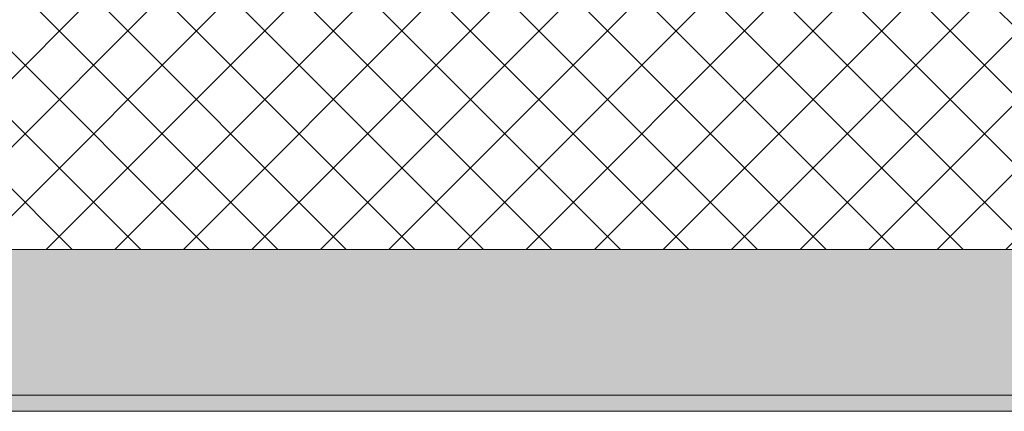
# Model space of a CAD drawing. Header units: millimetres. Extents: x -40968 to 13979, y -19284 to 4746.
# Tile 219 of 256: x -4543 to -3933, y -1699 to -1457. Entities that reach past the tile are written whole.
import ezdxf

# ---------------------------------------------------------------- set-up
doc = ezdxf.new("R2010")
doc.units = ezdxf.units.MM
doc.header["$MEASUREMENT"] = 0
doc.layers.add('12_FAÇ_Façana', color=7, linetype='Continuous')
doc.layers.add('12_FAÇ_Façana_Pluma_Nº__102', color=7, linetype='Continuous', lineweight=5, true_color=0xcccccc)
doc.layers.add('12_FAÇ_Façana_Pluma_Nº__174', color=7, linetype='Continuous', lineweight=13, true_color=0xe4ad2c)
doc.layers.add('12_FAÇ_Façana_Pluma_Nº__7', color=7, linetype='Continuous', lineweight=5)

# ---------------------------------------------------------------- blocks, each defined once
blk = doc.blocks.new('Muro_7_1', base_point=(-5726, -1193.98))
at = {"layer": '12_FAÇ_Façana_Pluma_Nº__102', "linetype": 'Continuous', "lineweight": 0, "true_color": 0xe5e5e5}
for points in [[(-5726, -1688.98), (-3383.43, -1688.98), (-3383.43, -1598.98), (-5726, -1598.98)], [(-5726, -1698.98), (-3383.43, -1698.98), (-3383.43, -1688.98), (-5726, -1688.98)]]:
    blk.add_hatch(color=254, dxfattribs=at).paths.add_polyline_path(points)
at = {"layer": '12_FAÇ_Façana_Pluma_Nº__174', "linetype": 'Continuous', "lineweight": 13, "true_color": 0xe4ad2c}
h = blk.add_hatch(dxfattribs=at)
h.set_pattern_fill('SATE_Aislamiento_0001', color=42, style=0, pattern_type=2)
h.set_pattern_definition([(45, (0, 0), (-21.2132, 21.2132), []), (135, (0, 0), (21.2132, 21.2132), [])])
h.paths.add_polyline_path([(-5726, -1598.98), (-3383.43, -1598.98), (-3383.43, -1418.98), (-5726, -1418.98)])
at = {"layer": '12_FAÇ_Façana_Pluma_Nº__7', "color": 7, "linetype": 'Continuous', "lineweight": 5}
for p, q in [((-5726, -1598.98), (-3383.43, -1598.98)), ((-5726, -1688.98), (-3383.43, -1688.98))]:
    blk.add_line(p, q, dxfattribs=at)
at = {"layer": '12_FAÇ_Façana_Pluma_Nº__7', "color": 7, "linetype": 'Continuous', "lineweight": 5, "flags": 128}
blk.add_lwpolyline([(-5726, -1698.98), (-3383.43, -1698.98)], dxfattribs=at)

msp = doc.modelspace()

# ---------------------------------------------------------------- block references
at = {"layer": '12_FAÇ_Façana', "color": 7, "lineweight": 20}
msp.add_blockref('Muro_7_1', (-5726, -1193.98), dxfattribs=at)

doc.saveas('drawing.dxf')
